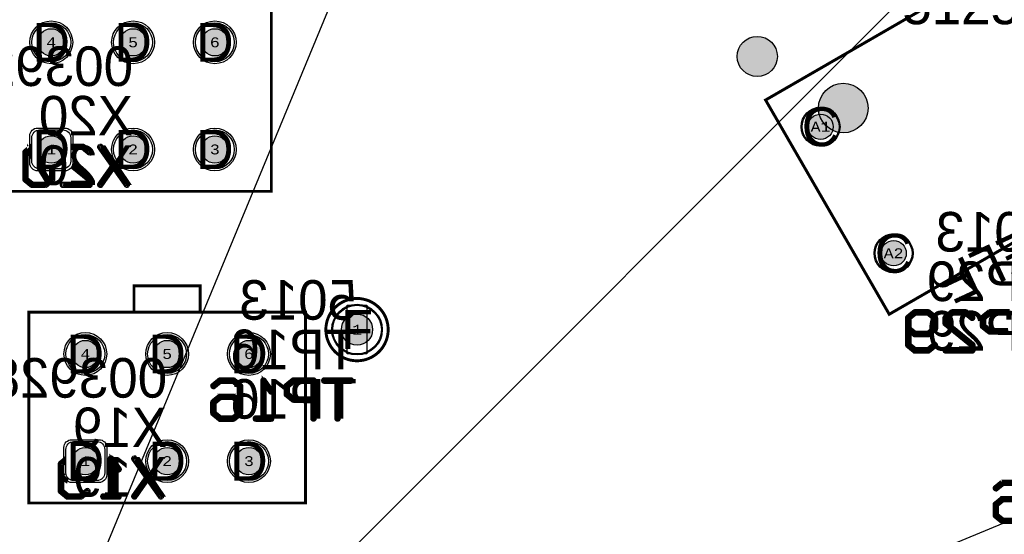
# Model space of a CAD drawing. Extents: x -125 to 125, y -186 to 125.
# Tile 86 of 112: x 4 to 55, y 22 to 49. Entities that reach past the tile are written whole.
import ezdxf
from ezdxf.enums import TextEntityAlignment as Align

# ---------------------------------------------------------------- set-up
doc = ezdxf.new("R2010")
doc.units = 0
doc.header["$MEASUREMENT"] = 0
for name, color, linetype in [('ASSEMBLY_OUTLINES_BTM', 191, 'CONTINUOUS'), ('ASSEMBLY_OUTLINES_TOP', 102, 'CONTINUOUS'), ('ASSEMBLY_PART_NUMBERS_BTM', 191, 'CONTINUOUS'), ('ASSEMBLY_PART_NUMBERS_TOP', 102, 'CONTINUOUS'), ('ASSEMBLY_REF_DES_BTM', 191, 'CONTINUOUS'), ('BOARD_OUTLINE', 10, 'CONTINUOUS'), ('DRILL_DRAWING', 21, 'CONTINUOUS'), ('GENERATED_SILKSCREEN_BTM', 255, 'CONTINUOUS'), ('MANUFACTURING_OUTLINES', 10, 'CONTINUOUS'), ('PART_HOLES_LAYER_BOTTOM', 30, 'CONTINUOUS'), ('PART_HOLES_LAYER_TOP', 30, 'CONTINUOUS'), ('PART_PADS_LAYER_BOTTOM', 230, 'CONTINUOUS'), ('PART_PADS_LAYER_TOP', 150, 'CONTINUOUS'), ('PIN_NUMBERS_BTM', 8, 'CONTINUOUS'), ('PIN_NUMBERS_TOP', 8, 'CONTINUOUS'), ('PLACEMENT_OUTLINES_BTM', 222, 'CONTINUOUS'), ('PLANE_DATA_LAYER_BOTTOM', 230, 'CONTINUOUS'), ('PLANE_SHAPES_LAYER_BOTTOM', 230, 'CONTINUOUS'), ('PLANE_SHAPES_LAYER_TOP', 150, 'CONTINUOUS'), ('ROUTE_BORDER', 151, 'CONTINUOUS'), ('SILKSCREEN_OUTLINES_BTM', 211, 'CONTINUOUS'), ('SILKSCREEN_REF_DES_BTM', 211, 'CONTINUOUS'), ('SOLDERMASK_PADS_BTM', 12, 'CONTINUOUS'), ('SOLDERMASK_PADS_TOP', 180, 'CONTINUOUS')]:
    doc.layers.add(name, color=color, linetype=linetype)
doc.styles.add('COURIER_NEW', font='cour.ttf')
doc.styles.add('VERIBEST_GERBER_0', font='txt')

msp = doc.modelspace()

# ---------------------------------------------------------------- hatches: boundary and pattern name
at = {"layer": 'ASSEMBLY_OUTLINES_BTM'}
h = msp.add_hatch(color=256, dxfattribs=at)
edge = h.paths.add_edge_path()
edge.add_arc((46.718533, 44.127779), 1.274755, 0, 360)
at = {"layer": 'GENERATED_SILKSCREEN_BTM'}
h = msp.add_hatch(color=256, dxfattribs=at)
edge = h.paths.add_edge_path()
edge.add_arc((42.303471, 46.774894), 1.030776, 0, 360)
at = {"layer": 'PART_HOLES_LAYER_BOTTOM'}
h = msp.add_hatch(color=256, dxfattribs=at)
edge = h.paths.add_edge_path()
edge.add_arc((6.05, 47.5), 0.7, 0, 360)
h = msp.add_hatch(color=256, dxfattribs=at)
edge = h.paths.add_edge_path()
edge.add_arc((10.25, 47.5), 0.7, 0, 360)
h = msp.add_hatch(color=256, dxfattribs=at)
edge = h.paths.add_edge_path()
edge.add_arc((14.45, 47.5), 0.7, 0, 360)
h = msp.add_hatch(color=256, dxfattribs=at)
edge = h.paths.add_edge_path()
edge.add_arc((45.553155, 43.166273), 0.65, 0, 360)
h = msp.add_hatch(color=256, dxfattribs=at)
edge = h.paths.add_edge_path()
edge.add_arc((6.05, 42), 0.7, 0, 360)
h = msp.add_hatch(color=256, dxfattribs=at)
edge = h.paths.add_edge_path()
edge.add_arc((10.25, 42), 0.7, 0, 360)
h = msp.add_hatch(color=256, dxfattribs=at)
edge = h.paths.add_edge_path()
edge.add_arc((14.45, 42), 0.7, 0, 360)
h = msp.add_hatch(color=256, dxfattribs=at)
edge = h.paths.add_edge_path()
edge.add_arc((49.303156, 36.671082), 0.65, 0, 360)
h = msp.add_hatch(color=256, dxfattribs=at)
edge = h.paths.add_edge_path()
edge.add_arc((21.75, 32.75), 0.8, 0, 360)
h = msp.add_hatch(color=256, dxfattribs=at)
edge = h.paths.add_edge_path()
edge.add_arc((7.8, 31.5), 0.7, 0, 360)
h = msp.add_hatch(color=256, dxfattribs=at)
edge = h.paths.add_edge_path()
edge.add_arc((12, 31.5), 0.7, 0, 360)
h = msp.add_hatch(color=256, dxfattribs=at)
edge = h.paths.add_edge_path()
edge.add_arc((16.2, 31.5), 0.7, 0, 360)
h = msp.add_hatch(color=256, dxfattribs=at)
edge = h.paths.add_edge_path()
edge.add_arc((7.8, 26), 0.7, 0, 360)
h = msp.add_hatch(color=256, dxfattribs=at)
edge = h.paths.add_edge_path()
edge.add_arc((12, 26), 0.7, 0, 360)
h = msp.add_hatch(color=256, dxfattribs=at)
edge = h.paths.add_edge_path()
edge.add_arc((16.2, 26), 0.7, 0, 360)
at = {"layer": 'PART_HOLES_LAYER_TOP'}
h = msp.add_hatch(color=256, dxfattribs=at)
edge = h.paths.add_edge_path()
edge.add_arc((6.05, 47.5), 0.7, 0, 360)
h = msp.add_hatch(color=256, dxfattribs=at)
edge = h.paths.add_edge_path()
edge.add_arc((10.25, 47.5), 0.7, 0, 360)
h = msp.add_hatch(color=256, dxfattribs=at)
edge = h.paths.add_edge_path()
edge.add_arc((14.45, 47.5), 0.7, 0, 360)
h = msp.add_hatch(color=256, dxfattribs=at)
edge = h.paths.add_edge_path()
edge.add_arc((45.553155, 43.166273), 0.65, 0, 360)
h = msp.add_hatch(color=256, dxfattribs=at)
edge = h.paths.add_edge_path()
edge.add_arc((6.05, 42), 0.7, 0, 360)
h = msp.add_hatch(color=256, dxfattribs=at)
edge = h.paths.add_edge_path()
edge.add_arc((10.25, 42), 0.7, 0, 360)
h = msp.add_hatch(color=256, dxfattribs=at)
edge = h.paths.add_edge_path()
edge.add_arc((14.45, 42), 0.7, 0, 360)
h = msp.add_hatch(color=256, dxfattribs=at)
edge = h.paths.add_edge_path()
edge.add_arc((49.303156, 36.671082), 0.65, 0, 360)
h = msp.add_hatch(color=256, dxfattribs=at)
edge = h.paths.add_edge_path()
edge.add_arc((21.75, 32.75), 0.8, 0, 360)
h = msp.add_hatch(color=256, dxfattribs=at)
edge = h.paths.add_edge_path()
edge.add_arc((7.8, 31.5), 0.7, 0, 360)
h = msp.add_hatch(color=256, dxfattribs=at)
edge = h.paths.add_edge_path()
edge.add_arc((12, 31.5), 0.7, 0, 360)
h = msp.add_hatch(color=256, dxfattribs=at)
edge = h.paths.add_edge_path()
edge.add_arc((16.2, 31.5), 0.7, 0, 360)
h = msp.add_hatch(color=256, dxfattribs=at)
edge = h.paths.add_edge_path()
edge.add_arc((7.8, 26), 0.7, 0, 360)
h = msp.add_hatch(color=256, dxfattribs=at)
edge = h.paths.add_edge_path()
edge.add_arc((12, 26), 0.7, 0, 360)
h = msp.add_hatch(color=256, dxfattribs=at)
edge = h.paths.add_edge_path()
edge.add_arc((16.2, 26), 0.7, 0, 360)
at = {"layer": 'PLANE_DATA_LAYER_BOTTOM'}
h = msp.add_hatch(color=256, dxfattribs=at)
h.paths.add_polyline_path([(-96.5, 0, -1), (96.5, 0, -1)], flags=0)
h.paths.add_polyline_path([(-92.5, 0, -1), (92.5, 0, -1)], flags=0)
at = {"layer": 'PLANE_SHAPES_LAYER_BOTTOM'}
h = msp.add_hatch(color=256, dxfattribs=at)
h.paths.add_polyline_path([(-96.5, 0, -1), (96.5, 0, -1)], flags=0)
h.paths.add_polyline_path([(-92.5, 0, -1), (92.5, 0, -1)], flags=0)
at = {"layer": 'PLANE_SHAPES_LAYER_TOP'}
h = msp.add_hatch(color=256, dxfattribs=at)
h.paths.add_polyline_path([(-96.56345, 0, -1), (96.56345, 0, -1)], flags=0)
h.paths.add_polyline_path([(-92.5, 0, -1), (92.5, 0, -1)], flags=0)
at = {"layer": 'SILKSCREEN_OUTLINES_BTM'}
h = msp.add_hatch(color=256, dxfattribs=at)
edge = h.paths.add_edge_path()
edge.add_arc((42.303471, 46.774894), 1.030776, 0, 360)

# ---------------------------------------------------------------- linework, layer by layer
at = {"layer": 'ASSEMBLY_OUTLINES_BTM'}
for points in [[(42.728951, 44.537939), (67.843689, 59.037939), (74.193689, 48.039415), (49.078951, 33.539417)], [(3.15, 39.85), (3.15, 49.65), (17.35, 49.65), (17.35, 39.85)], [(10.3, 33.65), (10.3, 35), (13.7, 35), (13.7, 33.65)], [(21.25, 31.5), (21.25, 34), (22.25, 34), (22.25, 31.5)], [(4.9, 23.85), (4.9, 33.65), (19.1, 33.65), (19.1, 23.85)]]:
    msp.add_lwpolyline(points, close=True, dxfattribs=at)
for centre, radius in [((46.718533, 44.127779), 1.274755), ((21.75, 32.75), 1.6)]:
    msp.add_circle(centre, radius, dxfattribs=at)
at = {"layer": 'ASSEMBLY_OUTLINES_TOP'}
for points in [[(-36.75, -88.5), (39.786686, 96.275907)], [(-70.5, -70.5), (70.921356, 70.921356)], [(-92.5, -38.25), (92.275907, 38.286686)]]:
    msp.add_lwpolyline(points, dxfattribs=at)
for radius in [125, 90.284619, 85, 75]:
    msp.add_circle((0, 0), radius, dxfattribs=at)
at = {"layer": 'BOARD_OUTLINE'}
msp.add_circle((0, 0), 97.5, dxfattribs=at)
at = {"layer": 'GENERATED_SILKSCREEN_BTM', "const_width": 0.15}
for points in [[(42.728951, 44.537939), (67.843689, 59.037939), (74.193689, 48.039415), (49.078951, 33.539417)], [(3.15, 39.85), (3.15, 49.65), (17.35, 49.65), (17.35, 39.85)], [(10.3, 33.65), (10.3, 35), (13.7, 35), (13.7, 33.65)], [(4.9, 23.85), (4.9, 33.65), (19.1, 33.65), (19.1, 23.85)]]:
    msp.add_lwpolyline(points, close=True, dxfattribs=at)
at = {"layer": 'GENERATED_SILKSCREEN_BTM', "const_width": 0.254}
for points in [[(6.136221, 40.462478), (6.134189, 40.456382, -0.071067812), (6.134188, 40.456381), (6.130125, 40.442159, -0.16227766), (6.130124, 40.442156), (6.126061, 40.436062, -0.111991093), (6.12606, 40.43606), (6.124028, 40.434028, -0.16227766), (6.124025, 40.434027), (6.117931, 40.429964), (5.776555, 40.15158, -0.16227766), (5.776552, 40.151579), (5.768428, 40.147517, -0.184527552), (5.768425, 40.147515), (5.760297, 40.145483), (5.752169, 40.143451, -0.099019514), (5.752167, 40.143451), (5.061288, 40.143451, -0.236067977), (5.061284, 40.143453), (5.057225, 40.145483, -0.261745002), (5.05722, 40.145484), (5.055189, 40.147516), (5.049094, 40.149547, -0.049388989), (5.049093, 40.149547), (5.040967, 40.151579, -0.184527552), (5.040964, 40.151581), (4.699589, 40.429964, -0.071067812), (4.699588, 40.429965), (4.693492, 40.438093, -0.16227766), (4.693491, 40.438096), (4.691461, 40.442156, -0.184527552), (4.691459, 40.442159), (4.687396, 40.456381, -0.071067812), (4.687395, 40.456382), (4.685363, 40.462478), (4.685363, 41.856433), (4.687395, 41.864561, -0.16227766), (4.687396, 41.864564), (4.691459, 41.870658), (4.693491, 41.878785, -0.111991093), (4.693492, 41.878787), (4.699587, 41.888946, -0.16227766), (4.699589, 41.888948), (4.923, 42.071134), (4.923, 42.071121), (4.699596, 41.888941), (4.693501, 41.878782), (4.691469, 41.870655, -0.16227766), (4.691468, 41.870652), (4.687405, 41.864558), (4.685373, 41.856431), (4.685373, 40.462482), (4.687405, 40.456386), (4.687405, 40.456385), (4.691469, 40.442161), (4.691469, 40.44216), (4.693499, 40.4381, -0.071067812), (4.6935, 40.438099), (4.699596, 40.429971), (5.04097, 40.151589), (5.049096, 40.149557, -0.099019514), (5.049098, 40.149557), (5.055193, 40.147525, -0.16227766), (5.055196, 40.147524), (5.057228, 40.145492, -0.071067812), (5.057229, 40.145491), (5.061288, 40.143461), (5.752167, 40.143461), (5.760295, 40.145493), (5.768423, 40.147525, -0.049388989), (5.768424, 40.147525), (5.776548, 40.151587, -0.071067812), (5.776549, 40.151588), (6.117925, 40.429972), (6.12402, 40.434035, -0.049388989), (6.12402, 40.434036), (6.126052, 40.436068, -0.071067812), (6.126053, 40.436069), (6.130115, 40.442162), (6.134179, 40.456385), (6.134179, 40.456386), (6.136211, 40.462482), (6.136211, 40.873), (6.136221, 40.873), (6.136221, 40.462478)], [(5.867997, 40.328368, -0.236067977), (5.867995, 40.328364), (5.739979, 40.226764, -0.16227766), (5.739976, 40.226763), (5.08364, 40.226763, -0.16227766), (5.083637, 40.226764), (4.766645, 40.482796, -0.236067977), (4.766643, 40.4828), (4.766643, 41.836112, -0.236067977), (4.766645, 41.836116), (4.766653, 41.836122), (4.886533, 41.93162, -0.467928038), (4.88654, 41.931618), (4.923, 41.87206), (4.923, 41.872041), (4.886535, 41.931609), (4.766653, 41.83611), (4.766653, 40.482802), (5.083642, 40.226773), (5.739974, 40.226773), (5.867985, 40.328369), (5.53458, 40.873), (5.534592, 40.873), (5.867996, 40.328371, -0.16227766), (5.867997, 40.328368)], [(8.050365, 41.864559), (8.048333, 41.850335, -0.184527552), (8.048331, 41.850332), (8.042237, 41.838144, -0.16227766), (8.042236, 41.838141), (8.032076, 41.825949, -0.236067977), (8.032072, 41.825947), (8.019884, 41.819853, -0.184527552), (8.019881, 41.819851), (8.005657, 41.817819, -0.095414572), (8.005655, 41.817819), (7.991431, 41.821883, -0.184527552), (7.991428, 41.821885), (7.660214, 42.092139), (7.177, 42.092139), (7.177, 42.092149), (7.660216, 42.092149, -0.16227766), (7.660219, 42.092148), (7.991434, 41.821893), (8.005656, 41.817829), (8.019879, 41.819861, -0.049388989), (8.01988, 41.819861), (8.032068, 41.825955), (8.042228, 41.838147, -0.071067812), (8.042229, 41.838148), (8.048323, 41.850336), (8.048323, 41.850337), (8.050355, 41.86456), (8.048323, 41.878782), (8.04426, 41.884876), (8.038165, 41.88894), (7.69679, 42.167323), (7.688663, 42.169355, -0.184527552), (7.68866, 42.169357), (7.684598, 42.171388, -0.049388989), (7.684597, 42.171388), (7.680536, 42.173419, -0.049388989), (7.680535, 42.173419), (7.672407, 42.175451), (7.177, 42.175451), (7.177, 42.175461), (7.672407, 42.175461, -0.099019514), (7.672409, 42.175461), (7.680537, 42.173429, -0.184527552), (7.68054, 42.173427), (7.684602, 42.171396, -0.049388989), (7.684603, 42.171396), (7.688664, 42.169365, -0.049388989), (7.688665, 42.169365), (7.696793, 42.167333, -0.184527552), (7.696796, 42.167331), (8.038171, 41.888948), (8.044267, 41.884884, -0.071067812), (8.044268, 41.884883), (8.048332, 41.878788, -0.16227766), (8.048333, 41.878785), (8.050365, 41.864561), (8.050365, 41.864559)], [(9.974669, 40.196287), (9.972637, 40.180031, -0.16227766), (9.972636, 40.180028), (9.964509, 40.167838, -0.111991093), (9.964508, 40.167836), (9.954348, 40.157676, -0.261745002), (9.954343, 40.157675), (9.942156, 40.151581, -0.184527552), (9.942153, 40.151579), (9.927929, 40.147515, -0.099019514), (9.927927, 40.147515), (9.921833, 40.147515, -0.145489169), (9.92183, 40.147515), (9.915734, 40.149547, -0.16227766), (9.915732, 40.149549), (9.909637, 40.153612, -0.071067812), (9.909636, 40.153613), (9.90354, 40.161741), (9.251272, 41.086295), (8.599004, 40.161741), (8.588844, 40.149549, -0.184527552), (8.588841, 40.149547), (8.574617, 40.145483, -0.095414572), (8.574615, 40.145483), (8.562423, 40.147515, -0.184527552), (8.56242, 40.147517), (8.5482, 40.155643, -0.16227766), (8.548197, 40.155644), (8.536006, 40.165803, -0.205257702), (8.536003, 40.165806), (8.529907, 40.18003), (8.529907, 40.180031), (8.527875, 40.194255), (8.527875, 40.194257), (8.531939, 40.210513, -0.16227766), (8.53194, 40.210516), (9.202498, 41.159456), (8.53194, 42.108396, -0.16227766), (8.531939, 42.108399), (8.527875, 42.122623), (8.527875, 42.122625), (8.529907, 42.136849), (8.529907, 42.13685), (8.536003, 42.151074, -0.205257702), (8.536006, 42.151077), (8.548196, 42.161235, -0.16227766), (8.548198, 42.161237), (8.562422, 42.167333, -0.099019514), (8.562424, 42.167333), (8.576647, 42.171397, -0.099019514), (8.576649, 42.171397), (8.588839, 42.169365, -0.261745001), (8.588844, 42.169364), (8.599004, 42.159204, -0.111991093), (8.599005, 42.159202), (9.251272, 41.232617), (9.331626, 41.346764, 0.000002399), (9.331632, 41.346755), (9.251276, 41.232605, -0.5), (9.251268, 41.232605), (8.598997, 42.159195, -0.071067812), (8.598996, 42.159196), (8.588837, 42.169355), (8.576648, 42.171387), (8.562427, 42.167324, -0.071067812), (8.562426, 42.167323), (8.548202, 42.161227), (8.536013, 42.151069), (8.529917, 42.136846), (8.527885, 42.122624), (8.531949, 42.108402), (9.202508, 41.159459, -0.333333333), (9.202508, 41.159453), (8.531949, 40.21051), (8.527885, 40.194256), (8.529917, 40.180034), (8.536013, 40.165811), (8.548203, 40.155652, -0.071067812), (8.548204, 40.155651), (8.562424, 40.147525, -0.049388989), (8.562425, 40.147525), (8.574616, 40.145493), (8.588837, 40.149557), (8.598996, 40.161747), (9.251268, 41.086307, -0.5), (9.251276, 41.086307), (9.903548, 40.161747), (9.909644, 40.15362), (9.915737, 40.149557, -0.049388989), (9.915738, 40.149557), (9.921834, 40.147525), (9.927927, 40.147525), (9.942151, 40.151589, -0.049388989), (9.942152, 40.151589), (9.954339, 40.157683, -0.071067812), (9.95434, 40.157684), (9.9645, 40.167844, -0.071067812), (9.964501, 40.167845), (9.972627, 40.180034), (9.974659, 40.196287), (9.968563, 40.21051), (9.3041, 41.159453, -0.333333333), (9.3041, 41.159459), (9.385982, 41.276397, 0.000002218), (9.385988, 41.276389), (9.30411, 41.159456), (9.968571, 40.210516, -0.16227766), (9.968573, 40.210514), (9.974669, 40.19629), (9.974669, 40.196287)], [(6.052909, 40.4828, -0.236067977), (6.052907, 40.482796), (5.933019, 40.381196, -0.467928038), (5.933012, 40.381198), (5.631323, 40.873), (5.631335, 40.873), (5.933017, 40.381208), (6.052899, 40.482802), (6.052899, 40.873), (6.052909, 40.873), (6.052909, 40.4828)], [(8.056461, 40.184095), (8.052397, 40.167839, -0.16227766), (8.052396, 40.167836), (8.032076, 40.147516, -0.213376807), (8.032072, 40.147515), (8.015817, 40.143451, -0.099019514), (8.015815, 40.143451), (6.646249, 40.143451, -0.099019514), (6.646247, 40.143451), (6.632023, 40.147515, -0.111991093), (6.632021, 40.147516), (6.619831, 40.155643, -0.253450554), (6.619827, 40.155646), (6.613731, 40.16987), (6.613731, 40.169871), (6.611699, 40.184095), (6.611699, 40.184097), (6.613731, 40.200353), (6.613731, 40.200354), (6.619827, 40.214578, -0.253450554), (6.619831, 40.214581), (6.632021, 40.222708, -0.111991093), (6.632023, 40.222709), (6.646247, 40.226773, -0.099019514), (6.646249, 40.226773), (7.973139, 40.226773), (7.973139, 40.44419), (7.110952, 41.144555, 0.000004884), (7.110957, 41.144564), (7.973147, 40.444196, -0.236067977), (7.973149, 40.444192), (7.973149, 40.226768, -0.414213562), (7.973144, 40.226763), (6.646249, 40.226763), (6.632026, 40.222699), (6.619837, 40.214573), (6.613741, 40.20035), (6.611709, 40.184096), (6.613741, 40.169874), (6.619837, 40.155651), (6.632026, 40.147525), (6.646249, 40.143461), (8.015815, 40.143461), (8.032068, 40.147524), (8.052388, 40.167844), (8.056451, 40.184097), (8.056451, 40.462478), (8.054419, 40.468574), (8.054419, 40.468575), (8.050355, 40.482798), (8.046292, 40.488893, -0.16227766), (8.046291, 40.488896), (8.044261, 40.492956), (8.038165, 40.49702), (7.146622, 41.223661, 0.000005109), (7.146626, 41.223671), (8.038171, 40.497028), (8.044267, 40.492964, -0.236067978), (8.044269, 40.49296), (8.046299, 40.4889, -0.071067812), (8.0463, 40.488899), (8.050364, 40.482804, -0.16227766), (8.050365, 40.482801), (8.054428, 40.468579, -0.071067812), (8.054429, 40.468578), (8.056461, 40.462482), (8.056461, 40.184095)], [(55.19211, 32.618811), (54.238641, 32.618811, -0.099019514), (54.238639, 32.618811), (54.224415, 32.620843, -0.184527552), (54.224412, 32.620845), (54.220352, 32.622875), (54.216288, 32.622875, -0.236067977), (54.216284, 32.622877), (54.212224, 32.624907, -0.16227766), (54.212221, 32.624908), (53.866781, 32.903292), (53.860686, 32.907355, -0.253450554), (53.860683, 32.907359), (53.858651, 32.917517, -0.049388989), (53.858651, 32.917518), (53.854587, 32.927678), (53.854587, 32.927679), (53.852555, 32.937839), (53.852555, 33.356433), (53.854587, 33.366593, -0.16227766), (53.854588, 33.366596), (53.858651, 33.37269), (53.858651, 33.378784, -0.213376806), (53.858652, 33.378788), (53.860684, 33.38082, -0.261745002), (53.860689, 33.380821), (53.864749, 33.382851), (53.866779, 33.386912, -0.236067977), (53.866781, 33.386916), (54.21222, 33.667331, -0.16227766), (54.212222, 33.667333), (54.222382, 33.671397, -0.099019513), (54.222384, 33.671397), (54.230511, 33.673429), (54.238639, 33.675461, -0.099019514), (54.238641, 33.675461), (55.262767, 33.675461, -0.099019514)], [(55.262767, 33.675451), (54.238641, 33.675451), (54.230513, 33.673419), (54.222387, 33.671387, -0.049388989), (54.222386, 33.671387), (54.212226, 33.667323), (53.866787, 33.386908), (53.864757, 33.382848, -0.253450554), (53.864754, 33.382844), (53.860693, 33.380813, -0.071067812), (53.860692, 33.380812), (53.858661, 33.378781), (53.858661, 33.372688, -0.16227766), (53.85866, 33.372685), (53.854597, 33.36659), (53.852565, 33.356431), (53.852565, 32.937841), (53.854597, 32.927683, -0.049388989), (53.854597, 32.927682), (53.858661, 32.917522), (53.858661, 32.917521), (53.860693, 32.907363), (53.866787, 32.9033), (54.212227, 32.624916, -0.071067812), (54.212228, 32.624915), (54.216288, 32.622885), (54.220352, 32.622885, -0.236067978), (54.220356, 32.622883), (54.224416, 32.620853, -0.049388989), (54.224417, 32.620853), (54.238641, 32.618821), (55.192109, 32.618821, 0.000001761)], [(55.222133, 33.257146, 0.000006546), (55.222123, 33.25711), (55.222123, 33.592139), (54.250834, 33.592139), (53.933845, 33.33611), (53.933845, 32.958162), (54.250834, 32.700101), (55.179823, 32.700101, 0.000001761), (55.179824, 32.700091), (54.250832, 32.700091, -0.16227766), (54.250829, 32.700092), (53.933837, 32.958156, -0.236067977), (53.933835, 32.95816), (53.933835, 33.336112, -0.236067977), (53.933837, 33.336116), (53.933845, 33.336122), (54.250829, 33.592148, -0.16227766), (54.250832, 33.592149), (55.222128, 33.592149, -0.414213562), (55.222133, 33.592144), (55.222133, 33.257146)], [(11.723653, 24.196287), (11.721621, 24.180031, -0.16227766), (11.72162, 24.180028), (11.713493, 24.167838, -0.111991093), (11.713492, 24.167836), (11.703332, 24.157676, -0.261745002), (11.703327, 24.157675), (11.69114, 24.151581, -0.184527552), (11.691137, 24.151579), (11.676913, 24.147515, -0.099019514), (11.676911, 24.147515), (11.670817, 24.147515, -0.145489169), (11.670814, 24.147515), (11.664718, 24.149547, -0.16227766), (11.664716, 24.149549), (11.658621, 24.153612, -0.071067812), (11.65862, 24.153613), (11.652524, 24.161741), (11.000256, 25.086295), (10.347988, 24.161741), (10.337828, 24.149549, -0.184527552), (10.337825, 24.149547), (10.323601, 24.145483, -0.095414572), (10.323599, 24.145483), (10.311407, 24.147515, -0.184527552), (10.311404, 24.147517), (10.297184, 24.155643, -0.16227766), (10.297181, 24.155644), (10.28499, 24.165803, -0.205257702), (10.284987, 24.165806), (10.278891, 24.18003), (10.278891, 24.180031), (10.276859, 24.194255), (10.276859, 24.194257), (10.280923, 24.210513, -0.16227766), (10.280924, 24.210516), (10.951482, 25.159456), (10.280924, 26.108396, -0.16227766), (10.280923, 26.108399), (10.276859, 26.122623), (10.276859, 26.122625), (10.278891, 26.136849), (10.278891, 26.13685), (10.284987, 26.151074, -0.205257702), (10.28499, 26.151077), (10.29718, 26.161235, -0.16227766), (10.297182, 26.161237), (10.311406, 26.167333, -0.099019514), (10.311408, 26.167333), (10.325631, 26.171397, -0.099019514), (10.325633, 26.171397), (10.337823, 26.169365, -0.261745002), (10.337828, 26.169364), (10.347988, 26.159204, -0.111991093), (10.347989, 26.159202), (11.000256, 25.232617), (11.081115, 25.347482, 0.000002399), (11.081121, 25.347473), (11.00026, 25.232605, -0.5), (11.000252, 25.232605), (10.347981, 26.159195, -0.071067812), (10.34798, 26.159196), (10.337821, 26.169355), (10.325632, 26.171387), (10.311411, 26.167324, -0.071067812), (10.31141, 26.167323), (10.297186, 26.161227), (10.284997, 26.151069), (10.278901, 26.136846), (10.276869, 26.122624), (10.280933, 26.108402), (10.951492, 25.159459, -0.333333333), (10.951492, 25.159453), (10.280933, 24.21051), (10.276869, 24.194256), (10.278901, 24.180034), (10.284997, 24.165811), (10.297187, 24.155652, -0.071067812), (10.297188, 24.155651), (10.311408, 24.147525, -0.049388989), (10.311409, 24.147525), (10.3236, 24.145493), (10.337821, 24.149557), (10.34798, 24.161747), (11.000252, 25.086307, -0.5), (11.00026, 25.086307), (11.652532, 24.161747), (11.658628, 24.15362), (11.664721, 24.149557, -0.049388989), (11.664722, 24.149557), (11.670818, 24.147525), (11.676911, 24.147525), (11.691135, 24.151589, -0.049388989), (11.691136, 24.151589), (11.703323, 24.157683, -0.071067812), (11.703324, 24.157684), (11.713484, 24.167844, -0.071067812), (11.713485, 24.167845), (11.721611, 24.180034), (11.723643, 24.196287), (11.717547, 24.21051), (11.053084, 25.159453, -0.333333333), (11.053084, 25.159459), (11.135428, 25.277058, 0.000002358), (11.135435, 25.27705), (11.053094, 25.159456), (11.717555, 24.210516, -0.16227766), (11.717557, 24.210514), (11.723653, 24.19629), (11.723653, 24.196287)], [(7.950229, 24.452319), (7.948197, 24.440127, -0.16227766), (7.948196, 24.440124), (7.944132, 24.434029, -0.071067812), (7.944131, 24.434028), (7.938035, 24.429964), (7.596659, 24.15158, -0.16227766), (7.596656, 24.151579), (7.588532, 24.147517, -0.184527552), (7.588529, 24.147515), (7.580401, 24.145483), (7.572273, 24.143451, -0.099019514), (7.572271, 24.143451), (6.881394, 24.143451, -0.362464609), (6.881388, 24.143452), (6.879357, 24.145483), (6.873266, 24.145483, -0.362464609), (6.87326, 24.145484), (6.871228, 24.147516), (6.86107, 24.151579, -0.16227766), (6.861068, 24.151581), (6.519693, 24.429964, -0.071067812), (6.519692, 24.429965), (6.513596, 24.438093, -0.16227766), (6.513595, 24.438096), (6.511565, 24.442156, -0.184527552), (6.511563, 24.442159), (6.5075, 24.456381, -0.071067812), (6.507499, 24.456382), (6.505467, 24.462478), (6.505467, 25.856433), (6.507499, 25.864561, -0.16227766), (6.5075, 25.864564), (6.511563, 25.870658), (6.513595, 25.878785, -0.111991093), (6.513596, 25.878787), (6.519691, 25.888946, -0.16227766), (6.519693, 25.888948), (6.673, 26.013966), (6.673, 26.013953), (6.5197, 25.888941), (6.513605, 25.878782), (6.511573, 25.870655, -0.16227766), (6.511572, 25.870652), (6.507509, 25.864558), (6.505477, 25.856431), (6.505477, 24.462482), (6.507509, 24.456386), (6.507509, 24.456385), (6.511573, 24.442161), (6.511573, 24.44216), (6.513603, 24.4381, -0.071067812), (6.513604, 24.438099), (6.5197, 24.429971), (6.861074, 24.151589), (6.871233, 24.147525, -0.16227766), (6.871236, 24.147524), (6.873267, 24.145493), (6.879358, 24.145493, -0.362464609), (6.879364, 24.145492), (6.881395, 24.143461), (7.572271, 24.143461), (7.580399, 24.145493), (7.588527, 24.147525, -0.049388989), (7.588528, 24.147525), (7.596652, 24.151587, -0.071067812), (7.596653, 24.151588), (7.938029, 24.429972), (7.944124, 24.434036), (7.948187, 24.44013), (7.950219, 24.45232), (7.948187, 24.466542), (7.942092, 24.480764), (7.931932, 24.490924, -0.049388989), (7.931932, 24.490925), (7.919742, 24.499051), (7.90552, 24.501083), (7.891298, 24.497019), (7.560083, 24.226764, -0.16227766), (7.56008, 24.226763), (6.903744, 24.226763, -0.16227766), (6.903741, 24.226764), (6.586749, 24.482796, -0.236067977), (6.586747, 24.4828), (6.586747, 25.212288, -0.618033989), (6.586755, 25.212292), (6.863107, 24.988772, -0.071067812), (6.863108, 24.988771), (6.871231, 24.984709, -0.261745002), (6.871236, 24.984708), (6.873268, 24.982677), (6.879362, 24.980645), (6.880829, 24.980645, 0.00000778), (6.880842, 24.980635), (6.879361, 24.980635, -0.145489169), (6.879358, 24.980635), (6.873263, 24.982667, -0.16227766), (6.87326, 24.982668), (6.871228, 24.9847, -0.071067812), (6.871227, 24.984701), (6.863104, 24.988763, -0.16227766), (6.863101, 24.988764), (6.586757, 25.212278), (6.586757, 24.482802), (6.903746, 24.226773), (7.560078, 24.226773), (7.891292, 24.497027, -0.184527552), (7.891295, 24.497029), (7.905519, 24.501093, -0.099019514), (7.905521, 24.501093), (7.919745, 24.499061, -0.111991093), (7.919747, 24.49906), (7.931937, 24.490933, -0.16227766), (7.93194, 24.490932), (7.9421, 24.480772, -0.080611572), (7.942101, 24.48077), (7.948197, 24.466546), (7.948197, 24.466545), (7.950229, 24.452321), (7.950229, 24.452319)], [(6.702699, 25.225585), (6.586749, 25.31998, -0.236067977), (6.586747, 25.319984), (6.586747, 25.836112, -0.236067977), (6.586749, 25.836116), (6.586757, 25.836122), (6.673, 25.90578), (6.673, 25.905767), (6.586757, 25.83611), (6.586757, 25.319986), (6.702693, 25.225603, 0.000009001), (6.702699, 25.225585)]]:
    msp.add_lwpolyline(points, format="xyb", dxfattribs=at)
at = {"layer": 'GENERATED_SILKSCREEN_BTM', "const_width": 0.15}
msp.add_lwpolyline([(20.15, 32.75, -1), (23.35, 32.75, -1)], format="xyb", close=True, dxfattribs=at)
at = {"layer": 'GENERATED_SILKSCREEN_BTM', "const_width": 0.254}
for points in [[(51.105296, 31.651584), (51.446672, 31.929968), (51.452768, 31.934032), (51.456832, 31.940128), (51.458864, 31.95232), (51.456832, 31.966544), (51.450736, 31.980768), (51.440576, 31.990928), (51.428384, 31.999056), (51.41416, 32.001088), (51.399936, 31.997024), (51.06872, 31.726768), (50.412384, 31.726768), (50.095392, 31.9828), (50.095392, 32.712288), (50.371744, 32.488768), (50.379872, 32.484704), (50.381904, 32.482672), (50.388, 32.48064), (50.396128, 32.48064), (51.080912, 32.48064), (51.08904, 32.48064), (51.101232, 32.484704), (51.105296, 32.488768), (51.446672, 32.76512), (51.452768, 32.767152), (51.4548, 32.771216), (51.458864, 32.777312), (51.462928, 32.791536), (51.46496, 32.799664), (51.46496, 33.356432), (51.462928, 33.366592), (51.458864, 33.37472), (51.4548, 33.380816), (51.452768, 33.382848), (51.446672, 33.388944), (51.105296, 33.667328), (51.097168, 33.66936), (51.093104, 33.671392), (51.08904, 33.673424), (51.080912, 33.675456), (50.396128, 33.675456), (50.388, 33.673424), (50.383936, 33.671392), (50.37784, 33.66936), (50.369712, 33.667328), (50.028336, 33.388944), (50.02224, 33.378784), (50.020208, 33.370656), (50.016144, 33.36456), (50.014112, 33.356432), (50.014112, 31.96248), (50.016144, 31.956384), (50.020208, 31.94216), (50.02224, 31.938096), (50.028336, 31.929968), (50.369712, 31.651584), (50.379872, 31.64752), (50.381904, 31.645488), (50.388, 31.645488), (50.390032, 31.643456), (50.392064, 31.643456), (50.396128, 31.643456), (51.080912, 31.643456), (51.08904, 31.645488), (51.097168, 31.64752), (51.105296, 31.651584)], [(51.381648, 33.336112), (51.381648, 32.819984), (51.06872, 32.56192), (50.412384, 32.56192), (50.095392, 32.819984), (50.095392, 33.336112), (50.412384, 33.592144), (51.06872, 33.592144), (51.381648, 33.336112)], [(52.289952, 33.667328), (51.948576, 33.388944), (51.94248, 33.378784), (51.940448, 33.370656), (51.936384, 33.36456), (51.934352, 33.356432), (51.934352, 33.078048), (51.936384, 33.06992), (51.940448, 33.057728), (51.94248, 33.047568), (51.948576, 33.043504), (53.301888, 31.944192), (53.301888, 31.726768), (51.974992, 31.726768), (51.960768, 31.722704), (51.948576, 31.714576), (51.94248, 31.700352), (51.940448, 31.684096), (51.94248, 31.669872), (51.948576, 31.655648), (51.960768, 31.64752), (51.974992, 31.643456), (53.34456, 31.643456), (53.360816, 31.64752), (53.370976, 31.65768), (53.381136, 31.66784), (53.3852, 31.684096), (53.3852, 31.96248), (53.383168, 31.968576), (53.379104, 31.9828), (53.37504, 31.988896), (53.373008, 31.99296), (53.366912, 31.997024), (52.015632, 33.098368), (52.015632, 33.336112), (52.332624, 33.592144), (52.98896, 33.592144), (53.320176, 33.321888), (53.3344, 33.317824), (53.348624, 33.319856), (53.360816, 33.325952), (53.370976, 33.338144), (53.377072, 33.350336), (53.379104, 33.36456), (53.377072, 33.378784), (53.373008, 33.38488), (53.366912, 33.388944), (53.025536, 33.667328), (53.017408, 33.66936), (53.013344, 33.671392), (53.00928, 33.673424), (53.001152, 33.675456), (52.316368, 33.675456), (52.30824, 33.673424), (52.304176, 33.671392), (52.29808, 33.66936), (52.289952, 33.667328)], [(17.343608, 28.226768), (17.359864, 28.222704), (17.370024, 28.214576), (17.374088, 28.200352), (17.37612, 28.184096), (17.374088, 28.169872), (17.370024, 28.155648), (17.359864, 28.145488), (17.343608, 28.143456), (16.551128, 28.143456), (16.536904, 28.145488), (16.524712, 28.155648), (16.518616, 28.169872), (16.516584, 28.184096), (16.518616, 28.200352), (16.524712, 28.214576), (16.536904, 28.222704), (16.551128, 28.226768), (16.90876, 28.226768), (16.90876, 30.134816), (16.910792, 30.14904), (16.916888, 30.1592), (16.927048, 30.165296), (16.941272, 30.167328), (16.951432, 30.16936), (16.961592, 30.16936), (16.96972, 30.165296), (16.977848, 30.157168), (17.374088, 29.6004), (17.378152, 29.592272), (17.380184, 29.586176), (17.380184, 29.571952), (17.374088, 29.55976), (17.363928, 29.5496), (17.351736, 29.541472), (17.337512, 29.537408), (17.329384, 29.537408), (17.323288, 29.53944), (17.313128, 29.551632), (16.988008, 30.0068), (16.988008, 28.226768), (17.343608, 28.226768)], [(14.691848, 30.167328), (14.350472, 29.888944), (14.342344, 29.878784), (14.33828, 29.862528), (14.340312, 29.850336), (14.344376, 29.840176), (14.350472, 29.832048), (14.360632, 29.82392), (14.370792, 29.817824), (14.380952, 29.815792), (14.391112, 29.815792), (14.39924, 29.821888), (14.732488, 30.092144), (15.390856, 30.092144), (15.703784, 29.836112), (15.703784, 29.106624), (15.427432, 29.332176), (15.419304, 29.334208), (15.41524, 29.33624), (15.413208, 29.33624), (15.413208, 29.338272), (15.403048, 29.340304), (14.718264, 29.340304), (14.710136, 29.338272), (14.710136, 29.33624), (14.706072, 29.33624), (14.699976, 29.334208), (14.69388, 29.332176), (14.350472, 29.055824), (14.34844, 29.049728), (14.344376, 29.047696), (14.342344, 29.045664), (14.342344, 29.0416), (14.33828, 29.027376), (14.336248, 29.02128), (14.336248, 28.46248), (14.33828, 28.45232), (14.342344, 28.444192), (14.344376, 28.436064), (14.350472, 28.429968), (14.691848, 28.151584), (14.702008, 28.14752), (14.70404, 28.145488), (14.710136, 28.145488), (14.712168, 28.143456), (14.7142, 28.143456), (14.718264, 28.143456), (15.403048, 28.143456), (15.411176, 28.145488), (15.419304, 28.14752), (15.427432, 28.151584), (15.768808, 28.429968), (15.774904, 28.434032), (15.776936, 28.436064), (15.781, 28.44216), (15.785064, 28.456384), (15.787096, 28.46248), (15.787096, 29.856432), (15.785064, 29.866592), (15.781, 29.87472), (15.776936, 29.878784), (15.774904, 29.882848), (15.768808, 29.888944), (15.427432, 30.167328), (15.419304, 30.16936), (15.41524, 30.171392), (15.411176, 30.173424), (15.403048, 30.175456), (14.718264, 30.175456), (14.710136, 30.173424), (14.706072, 30.171392), (14.699976, 30.16936), (14.691848, 30.167328)], [(18.1178, 29.403296), (18.111704, 29.40736), (18.109672, 29.41752), (18.105608, 29.42768), (18.103576, 29.43784), (18.103576, 29.856432), (18.105608, 29.866592), (18.109672, 29.872688), (18.109672, 29.878784), (18.111704, 29.880816), (18.115768, 29.882848), (18.1178, 29.886912), (18.46324, 30.167328), (18.4734, 30.171392), (18.481528, 30.173424), (18.489656, 30.175456), (19.513784, 30.175456), (19.532072, 30.171392), (19.544264, 30.161232), (19.554424, 30.14904), (19.558488, 30.134816), (19.558488, 28.184096), (19.554424, 28.16784), (19.544264, 28.15768), (19.532072, 28.151584), (19.517848, 28.149552), (19.501592, 28.151584), (19.487368, 28.15768), (19.477208, 28.16784), (19.473144, 28.184096), (19.473144, 29.118816), (18.489656, 29.118816), (18.475432, 29.120848), (18.471368, 29.12288), (18.467304, 29.12288), (18.46324, 29.124912), (18.1178, 29.403296)], [(19.473144, 30.092144), (18.501848, 30.092144), (18.184856, 29.836112), (18.184856, 29.45816), (18.501848, 29.200096), (19.473144, 29.200096), (19.473144, 30.092144)], [(20.791912, 28.184096), (20.78988, 28.169872), (20.77972, 28.15768), (20.765496, 28.151584), (20.751272, 28.149552), (20.73908, 28.151584), (20.724856, 28.15768), (20.714696, 28.169872), (20.710632, 28.184096), (20.710632, 30.092144), (20.066488, 30.092144), (20.052264, 30.096208), (20.040072, 30.104336), (20.033976, 30.11856), (20.031944, 30.132784), (20.033976, 30.14904), (20.040072, 30.163264), (20.052264, 30.173424), (20.066488, 30.175456), (21.438088, 30.175456), (21.452312, 30.173424), (21.464504, 30.163264), (21.4706, 30.14904), (21.472632, 30.132784), (21.4706, 30.11856), (21.464504, 30.104336), (21.452312, 30.096208), (21.438088, 30.092144), (20.791912, 30.092144), (20.791912, 28.184096)], [(15.703784, 29.00096), (15.703784, 28.4828), (15.390856, 28.226768), (14.73452, 28.226768), (14.417528, 28.4828), (14.417528, 29.00096), (14.73452, 29.259024), (15.390856, 29.259024), (15.703784, 29.00096)], [(9.512832, 24.226768), (9.529088, 24.222704), (9.539248, 24.214576), (9.543312, 24.200352), (9.545344, 24.184096), (9.543312, 24.169872), (9.539248, 24.155648), (9.529088, 24.145488), (9.512832, 24.143456), (8.720352, 24.143456), (8.706128, 24.145488), (8.693936, 24.155648), (8.68784, 24.169872), (8.685808, 24.184096), (8.68784, 24.200352), (8.693936, 24.214576), (8.706128, 24.222704), (8.720352, 24.226768), (9.077984, 24.226768), (9.077984, 26.134816), (9.080016, 26.14904), (9.086112, 26.1592), (9.096272, 26.165296), (9.110496, 26.167328), (9.120656, 26.16936), (9.130816, 26.16936), (9.138944, 26.165296), (9.147072, 26.157168), (9.543312, 25.6004), (9.547376, 25.592272), (9.549408, 25.586176), (9.549408, 25.571952), (9.543312, 25.55976), (9.533152, 25.5496), (9.52096, 25.541472), (9.506736, 25.537408), (9.498608, 25.537408), (9.492512, 25.53944), (9.482352, 25.551632), (9.157232, 26.0068), (9.157232, 24.226768), (9.512832, 24.226768)], [(54.869712, 24.917328), (54.528336, 24.638944), (54.520208, 24.628784), (54.516144, 24.612528), (54.518176, 24.600336), (54.52224, 24.590176), (54.528336, 24.582048), (54.538496, 24.57392), (54.548656, 24.567824), (54.558816, 24.565792), (54.568976, 24.565792), (54.577104, 24.571888), (54.910352, 24.842144), (55.56872, 24.842144)], [(55.580912, 24.925456), (54.896128, 24.925456), (54.888, 24.923424), (54.883936, 24.921392), (54.87784, 24.91936), (54.869712, 24.917328)], [(55.580912, 24.090304), (54.896128, 24.090304), (54.888, 24.088272), (54.888, 24.08624), (54.883936, 24.08624), (54.87784, 24.084208), (54.871744, 24.082176), (54.528336, 23.805824), (54.526304, 23.799728), (54.52224, 23.797696), (54.520208, 23.795664), (54.520208, 23.7916), (54.516144, 23.777376), (54.514112, 23.77128), (54.514112, 23.21248), (54.516144, 23.20232), (54.520208, 23.194192), (54.52224, 23.186064), (54.528336, 23.179968), (54.869712, 22.901584), (54.879872, 22.89752), (54.881904, 22.895488), (54.888, 22.895488), (54.890032, 22.893456), (54.892064, 22.893456), (54.896128, 22.893456), (55.580912, 22.893456)], [(55.881648, 23.75096), (55.881648, 23.2328), (55.56872, 22.976768), (54.912384, 22.976768), (54.595392, 23.2328), (54.595392, 23.75096), (54.912384, 24.009024), (55.56872, 24.009024), (55.881648, 23.75096)]]:
    msp.add_lwpolyline(points, dxfattribs=at)
at = {"layer": 'GENERATED_SILKSCREEN_BTM'}
msp.add_circle((42.303471, 46.774894), 1.030776, dxfattribs=at)
at = {"layer": 'MANUFACTURING_OUTLINES'}
msp.add_circle((0, 0), 97.5254, dxfattribs=at)
at = {"layer": 'PART_HOLES_LAYER_BOTTOM'}
for centre, radius in [((6.05, 47.5), 0.7), ((10.25, 47.5), 0.7), ((14.45, 47.5), 0.7), ((45.553155, 43.166273), 0.65), ((6.05, 42), 0.7), ((10.25, 42), 0.7), ((14.45, 42), 0.7), ((49.303156, 36.671082), 0.65), ((21.75, 32.75), 0.8), ((7.8, 31.5), 0.7), ((12, 31.5), 0.7), ((16.2, 31.5), 0.7), ((7.8, 26), 0.7), ((12, 26), 0.7), ((16.2, 26), 0.7)]:
    msp.add_circle(centre, radius, dxfattribs=at)
at = {"layer": 'PART_HOLES_LAYER_TOP'}
for centre, radius in [((6.05, 47.5), 0.7), ((10.25, 47.5), 0.7), ((14.45, 47.5), 0.7), ((45.553155, 43.166273), 0.65), ((6.05, 42), 0.7), ((10.25, 42), 0.7), ((14.45, 42), 0.7), ((49.303156, 36.671082), 0.65), ((21.75, 32.75), 0.8), ((7.8, 31.5), 0.7), ((12, 31.5), 0.7), ((16.2, 31.5), 0.7), ((7.8, 26), 0.7), ((12, 26), 0.7), ((16.2, 26), 0.7)]:
    msp.add_circle(centre, radius, dxfattribs=at)
at = {"layer": 'PART_PADS_LAYER_BOTTOM'}
for points in [[(5.05, 42.6, -0.414213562), (5.45, 43), (6.65, 43, -0.414213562), (7.05, 42.6), (7.05, 41.4, -0.414213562), (6.65, 41), (5.45, 41, -0.414213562), (5.05, 41.4)], [(6.8, 26.6, -0.414213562), (7.2, 27), (8.4, 27, -0.414213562), (8.8, 26.6), (8.8, 25.4, -0.414213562), (8.4, 25), (7.2, 25, -0.414213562), (6.8, 25.4)]]:
    msp.add_lwpolyline(points, format="xyb", close=True, dxfattribs=at)
for centre, radius in [((6.05, 47.5), 1), ((10.25, 47.5), 1), ((14.45, 47.5), 1), ((45.553155, 43.166273), 0.95), ((10.25, 42), 1), ((14.45, 42), 1), ((49.303156, 36.671082), 0.95), ((21.75, 32.75), 1.25), ((7.8, 31.5), 1), ((12, 31.5), 1), ((16.2, 31.5), 1), ((12, 26), 1), ((16.2, 26), 1)]:
    msp.add_circle(centre, radius, dxfattribs=at)
at = {"layer": 'PART_PADS_LAYER_TOP'}
for points in [[(5.05, 42.6, -0.414213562), (5.45, 43), (6.65, 43, -0.414213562), (7.05, 42.6), (7.05, 41.4, -0.414213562), (6.65, 41), (5.45, 41, -0.414213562), (5.05, 41.4)], [(6.8, 26.6, -0.414213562), (7.2, 27), (8.4, 27, -0.414213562), (8.8, 26.6), (8.8, 25.4, -0.414213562), (8.4, 25), (7.2, 25, -0.414213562), (6.8, 25.4)]]:
    msp.add_lwpolyline(points, format="xyb", close=True, dxfattribs=at)
for centre, radius in [((6.05, 47.5), 1), ((10.25, 47.5), 1), ((14.45, 47.5), 1), ((45.553155, 43.166273), 0.95), ((10.25, 42), 1), ((14.45, 42), 1), ((49.303156, 36.671082), 0.95), ((21.75, 32.75), 1.25), ((7.8, 31.5), 1), ((12, 31.5), 1), ((16.2, 31.5), 1), ((12, 26), 1), ((16.2, 26), 1)]:
    msp.add_circle(centre, radius, dxfattribs=at)
at = {"layer": 'PLACEMENT_OUTLINES_BTM'}
for points in [[(42.728951, 44.537939), (67.843689, 59.037939), (74.193689, 48.039415), (49.078951, 33.539417)], [(3.15, 39.85), (3.15, 49.65), (17.35, 49.65), (17.35, 39.85)], [(4.9, 23.85), (4.9, 33.65), (19.1, 33.65), (19.1, 23.85)]]:
    msp.add_lwpolyline(points, close=True, dxfattribs=at)
msp.add_circle((21.75, 32.75), 1.6, dxfattribs=at)
at = {"layer": 'ROUTE_BORDER'}
msp.add_circle((0, 0), 96.5, dxfattribs=at)
at = {"layer": 'SILKSCREEN_OUTLINES_BTM'}
for points in [[(42.728951, 44.537939), (67.843689, 59.037939), (74.193689, 48.039415), (49.078951, 33.539417)], [(3.15, 39.85), (3.15, 49.65), (17.35, 49.65), (17.35, 39.85)], [(10.3, 33.65), (10.3, 35), (13.7, 35), (13.7, 33.65)], [(4.9, 23.85), (4.9, 33.65), (19.1, 33.65), (19.1, 23.85)]]:
    msp.add_lwpolyline(points, close=True, dxfattribs=at)
for centre, radius in [((42.303471, 46.774894), 1.030776), ((21.75, 32.75), 1.6)]:
    msp.add_circle(centre, radius, dxfattribs=at)
at = {"layer": 'SOLDERMASK_PADS_BTM'}
for points in [[(4.95, 42.7, -0.414213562), (5.35, 43.1), (6.75, 43.1, -0.414213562), (7.15, 42.7), (7.15, 41.3, -0.414213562), (6.75, 40.9), (5.35, 40.9, -0.414213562), (4.95, 41.3)], [(6.7, 26.7, -0.414213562), (7.1, 27.1), (8.5, 27.1, -0.414213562), (8.9, 26.7), (8.9, 25.3, -0.414213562), (8.5, 24.9), (7.1, 24.9, -0.414213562), (6.7, 25.3)]]:
    msp.add_lwpolyline(points, format="xyb", close=True, dxfattribs=at)
for centre, radius in [((6.05, 47.5), 1.1), ((10.25, 47.5), 1.1), ((14.45, 47.5), 1.1), ((45.553155, 43.166273), 1), ((10.25, 42), 1.1), ((14.45, 42), 1.1), ((49.303156, 36.671082), 1), ((21.75, 32.75), 1.3), ((7.8, 31.5), 1.1), ((12, 31.5), 1.1), ((16.2, 31.5), 1.1), ((12, 26), 1.1), ((16.2, 26), 1.1)]:
    msp.add_circle(centre, radius, dxfattribs=at)
at = {"layer": 'SOLDERMASK_PADS_TOP'}
for points in [[(4.95, 42.7, -0.414213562), (5.35, 43.1), (6.75, 43.1, -0.414213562), (7.15, 42.7), (7.15, 41.3, -0.414213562), (6.75, 40.9), (5.35, 40.9, -0.414213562), (4.95, 41.3)], [(6.7, 26.7, -0.414213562), (7.1, 27.1), (8.5, 27.1, -0.414213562), (8.9, 26.7), (8.9, 25.3, -0.414213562), (8.5, 24.9), (7.1, 24.9, -0.414213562), (6.7, 25.3)]]:
    msp.add_lwpolyline(points, format="xyb", close=True, dxfattribs=at)
for centre, radius in [((6.05, 47.5), 1.1), ((10.25, 47.5), 1.1), ((14.45, 47.5), 1.1), ((45.553155, 43.166273), 1), ((10.25, 42), 1.1), ((14.45, 42), 1.1), ((49.303156, 36.671082), 1), ((21.75, 32.75), 1.3), ((7.8, 31.5), 1.1), ((12, 31.5), 1.1), ((16.2, 31.5), 1.1), ((12, 26), 1.1), ((16.2, 26), 1.1)]:
    msp.add_circle(centre, radius, dxfattribs=at)

# ---------------------------------------------------------------- texts
at = {"layer": 'ASSEMBLY_PART_NUMBERS_BTM', "style": 'VERIBEST_GERBER_0', "text_generation_flag": 2}
for s, p in [('0039281063', (10.25, 47.29)), ('5013', (57.5, 38.79)), ('5013', (21.75, 35.29)), ('0039281063', (12, 31.29))]:
    msp.add_text(s, height=2.032, dxfattribs=at).set_placement(p, align=Align.TOP_LEFT)
at = {"layer": 'ASSEMBLY_PART_NUMBERS_TOP', "style": 'VERIBEST_GERBER_0'}
msp.add_text('5125', height=2.032, dxfattribs=at).set_placement((49.75, 50.46), align=Align.TOP_LEFT)
msp.add_text('CRM2512-FX-R100ELF', height=2.032, rotation=205, dxfattribs=at).set_placement((78.67655, 46.302022), align=Align.TOP_LEFT)
at = {"layer": 'ASSEMBLY_REF_DES_BTM', "style": 'VERIBEST_GERBER_0', "text_generation_flag": 2}
for s, p in [('X20', (10.25, 44.75)), ('TP29', (57.5, 36.25)), ('TP16', (21.75, 32.75)), ('X19', (12, 28.75))]:
    msp.add_text(s, height=2.032, dxfattribs=at).set_placement(p, align=Align.TOP_LEFT)
at = {"layer": 'DRILL_DRAWING', "style": 'VERIBEST_GERBER_0'}
for s, p in [('D', (6.05, 47.5)), ('D', (10.25, 47.5)), ('D', (14.45, 47.5)), ('C', (45.553155, 43.166273)), ('D', (6.05, 42)), ('D', (10.25, 42)), ('D', (14.45, 42)), ('C', (49.303156, 36.671082)), ('F', (21.75, 32.75)), ('D', (7.8, 31.5)), ('D', (12, 31.5)), ('D', (16.2, 31.5)), ('D', (7.8, 26)), ('D', (12, 26)), ('D', (16.2, 26))]:
    msp.add_text(s, height=2, dxfattribs=at).set_placement(p, align=Align.MIDDLE_CENTER)
at = {"layer": 'PIN_NUMBERS_BTM', "style": 'COURIER_NEW'}
for s, p in [('4', (6.05, 47.5)), ('5', (10.25, 47.5)), ('6', (14.45, 47.5)), ('A1', (45.553155, 43.166273)), ('1', (6.05, 42)), ('2', (10.25, 42)), ('3', (14.45, 42)), ('A2', (49.303156, 36.671082)), ('1', (21.75, 32.75)), ('4', (7.8, 31.5)), ('5', (12, 31.5)), ('6', (16.2, 31.5)), ('1', (7.8, 26)), ('2', (12, 26)), ('3', (16.2, 26))]:
    msp.add_text(s, height=0.508, dxfattribs=at).set_placement(p, align=Align.MIDDLE_CENTER)
at = {"layer": 'PIN_NUMBERS_TOP', "style": 'COURIER_NEW'}
for s, p in [('4', (6.05, 47.5)), ('5', (10.25, 47.5)), ('6', (14.45, 47.5)), ('A1', (45.553155, 43.166273)), ('1', (6.05, 42)), ('2', (10.25, 42)), ('3', (14.45, 42)), ('A2', (49.303156, 36.671082)), ('1', (21.75, 32.75)), ('4', (7.8, 31.5)), ('5', (12, 31.5)), ('6', (16.2, 31.5)), ('1', (7.8, 26)), ('2', (12, 26)), ('3', (16.2, 26))]:
    msp.add_text(s, height=0.508, dxfattribs=at).set_placement(p, align=Align.MIDDLE_CENTER)
at = {"layer": 'SILKSCREEN_REF_DES_BTM', "style": 'VERIBEST_GERBER_0', "text_generation_flag": 2}
for s, p in [('X20', (10.25, 42.21)), ('TP29', (57.5, 33.71)), ('TP16', (21.75, 30.21)), ('X19', (12, 26.21))]:
    msp.add_text(s, height=2.032, dxfattribs=at).set_placement(p, align=Align.TOP_LEFT)

doc.saveas('drawing.dxf')
